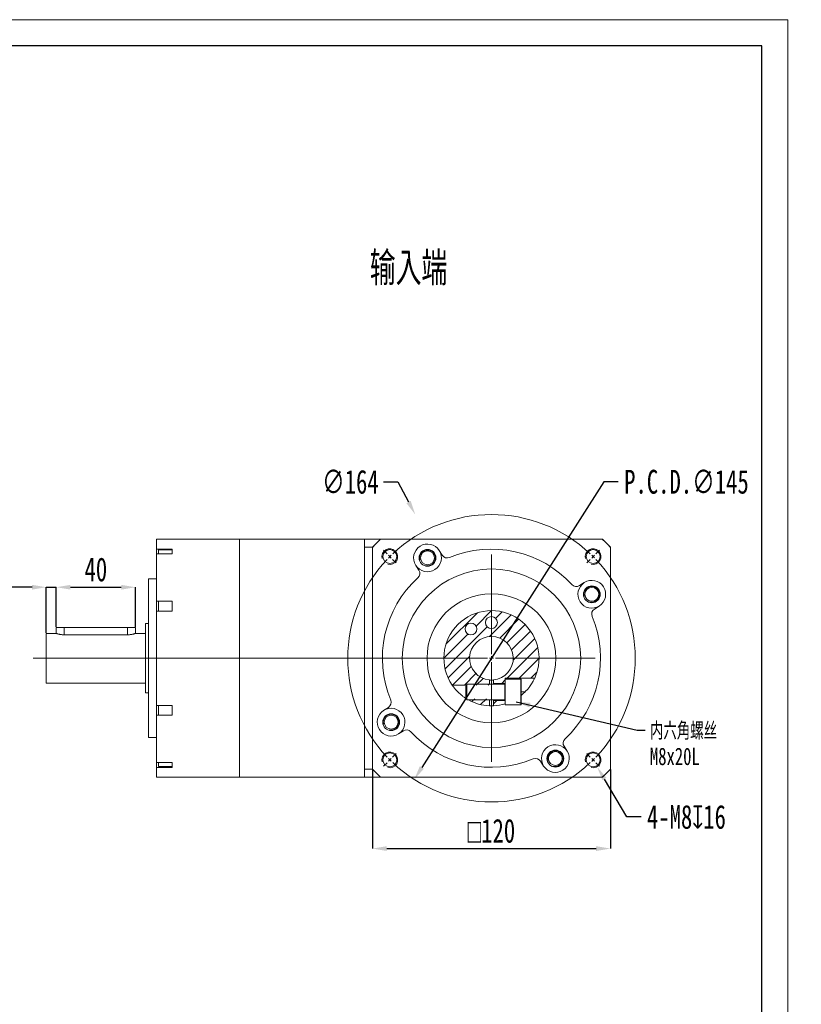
# Model space of a CAD drawing. Header units: millimetres. Extents: x 1860 to 2138, y 284 to 479.
# Tile 4 of 4: x 2039 to 2138, y 355 to 479. Entities that reach past the tile are written whole.
import ezdxf

# ---------------------------------------------------------------- set-up
doc = ezdxf.new("R2010")
doc.units = ezdxf.units.MM
doc.linetypes.add('CENTER2', pattern=[28.575, 19.05, -3.175, 3.175, -3.175])
doc.layers.add('3中心线层', color=1, linetype='CENTER2')
doc.layers.add('6文字层', color=3, linetype='Continuous')
doc.layers.add('SLD-0', color=7, linetype='Continuous', lineweight=18)
doc.layers.add('图框_外框线', color=7, linetype='Continuous', lineweight=18)
doc.styles.add('SLDTEXTSTYLE0', font='TXT', dxfattribs={"width": 0.7, "bigfont": 'bigfont'})
doc.styles.add('SLDTEXTSTYLE2', font='TXT', dxfattribs={"width": 0.7})
doc.dimstyles.new('SLDDIMSTYLE0', dxfattribs={"dimtxt": 3, "dimasz": 1.8, "dimexe": 0, "dimexo": 0.0625, "dimgap": 0.75, "dimtad": 0, "dimtih": 1, "dimtoh": 1, "dimlfac": 4, "dimrnd": 1e-09, "dimzin": 12, "dimdsep": 46, "dimtxsty": 'SLDTEXTSTYLE2', "dimsah": 1, "dimcen": 0, "dimadec": 0, "dimazin": 3, "dimtfac": 1, "dimtofl": 0, "dimtmove": 0, "dimatfit": 3, "dimfxl": 1, "dimfrac": 2, "dimtolj": 1, "dimtzin": 12, "dimarcsym": 0})
doc.dimstyles.new('SLDDIMSTYLE1', dxfattribs={"dimtxt": 3, "dimasz": 1.8, "dimexe": 0, "dimexo": 0.0625, "dimgap": 0.75, "dimtad": 1, "dimlfac": 4, "dimrnd": 1e-09, "dimzin": 12, "dimdsep": 46, "dimtxsty": 'SLDTEXTSTYLE2', "dimsah": 1, "dimcen": 0.09, "dimadec": 0, "dimazin": 3, "dimtfac": 1, "dimtofl": 0, "dimtmove": 0, "dimatfit": 3, "dimfxl": 1, "dimfrac": 2, "dimtolj": 1, "dimtzin": 12, "dimarcsym": 0})
doc.dimstyles.new('SLDDIMSTYLE10', dxfattribs={"dimtxt": 3, "dimasz": 1.8, "dimexe": 0, "dimexo": 0.0625, "dimgap": 0.75, "dimtad": 0, "dimtih": 1, "dimtoh": 1, "dimlfac": 4, "dimrnd": 1e-09, "dimzin": 12, "dimdsep": 46, "dimtxsty": 'SLDTEXTSTYLE2', "dimsah": 1, "dimcen": 0, "dimadec": 0, "dimazin": 3, "dimtfac": 1, "dimtofl": 0, "dimtmove": 0, "dimatfit": 3, "dimfxl": 1, "dimfrac": 2, "dimtolj": 1, "dimtzin": 12, "dimarcsym": 0})
doc.dimstyles.new('SLDDIMSTYLE11', dxfattribs={"dimtxt": 0.18, "dimasz": 1.8, "dimexe": 0, "dimexo": 0.0625, "dimgap": 0, "dimtad": 0, "dimtih": 1, "dimtoh": 1, "dimdec": 0, "dimrnd": 1e-09, "dimzin": 0, "dimdsep": 46, "dimtxsty": 'Standard', "dimsah": 1, "dimcen": 0.09, "dimadec": 0, "dimazin": 0, "dimtfac": 1.8, "dimtdec": 0, "dimtofl": 0, "dimtmove": 0, "dimatfit": 3, "dimfxl": 1, "dimfrac": 2, "dimtolj": 1, "dimtzin": 0, "dimarcsym": 0})
doc.dimstyles.new('SLDDIMSTYLE2', dxfattribs={"dimtxt": 3, "dimasz": 1.8, "dimexe": 0, "dimexo": 0.0625, "dimgap": 0.75, "dimtad": 0, "dimtih": 1, "dimtoh": 1, "dimlfac": 4, "dimrnd": 1e-09, "dimzin": 12, "dimdsep": 46, "dimtxsty": 'SLDTEXTSTYLE2', "dimsah": 1, "dimcen": 0, "dimadec": 0, "dimazin": 3, "dimtfac": 1, "dimtofl": 0, "dimtmove": 0, "dimatfit": 3, "dimfxl": 1, "dimfrac": 2, "dimtolj": 1, "dimtzin": 12, "dimarcsym": 0})
doc.dimstyles.new('SLDDIMSTYLE4', dxfattribs={"dimtxt": 3, "dimasz": 1.8, "dimexe": 0, "dimexo": 0.0625, "dimgap": 0.75, "dimtad": 1, "dimlfac": 4, "dimrnd": 1e-09, "dimzin": 12, "dimdsep": 46, "dimtxsty": 'SLDTEXTSTYLE2', "dimsah": 1, "dimcen": 0.09, "dimadec": 0, "dimazin": 3, "dimtfac": 1, "dimtmove": 0, "dimatfit": 0, "dimfxl": 1, "dimfrac": 2, "dimtolj": 1, "dimtzin": 12, "dimarcsym": 0})
pattern_1 = [(45, (1842.0339, 282.7619), (-0.7483547, 0.7483547), [])]

# ---------------------------------------------------------------- blocks, each defined once
blk = doc.blocks.new('*D70')
at = {"layer": '6文字层', "color": 0, "lineweight": -2}
for p, q in [((2041.01, 407.92), (2036.31, 407.92)), ((2042.81, 402.16), (2042.81, 407.92)), ((2042.81, 407.92), (2044.06, 407.92)), ((2044.06, 402.91), (2044.06, 407.92)), ((2045.86, 407.92), (2047.66, 407.92))]:
    blk.add_line(p, q, dxfattribs=at)
at = {"layer": '6文字层', "color": 0}
for points in [[(2041.01, 407.62), (2041.01, 408.22), (2042.81, 407.92)], [(2045.86, 408.22), (2045.86, 407.62), (2044.06, 407.92)]]:
    blk.add_solid(points, dxfattribs=at)
at = {"layer": 'Defpoints', "color": 0}
for p in [(2044.06, 407.92), (2044.06, 402.84), (2042.81, 402.09)]:
    blk.add_point(p, dxfattribs=at)
at = {"layer": '6文字层', "color": 0, "insert": (2037.76, 411.67), "char_height": 3, "attachment_point": 2, "style": 'SLDTEXTSTYLE2'}
blk.add_mtext('\\A1;5', dxfattribs=at)
blk = doc.blocks.new('*D71')
at = {"layer": '6文字层', "color": 0, "lineweight": -2}
for p, q in [((2044.06, 402.91), (2044.06, 407.92)), ((2045.86, 407.92), (2052.26, 407.92)), ((2054.06, 402.91), (2054.06, 407.92))]:
    blk.add_line(p, q, dxfattribs=at)
at = {"layer": '6文字层', "color": 0}
for points in [[(2045.86, 408.22), (2045.86, 407.62), (2044.06, 407.92)], [(2052.26, 407.62), (2052.26, 408.22), (2054.06, 407.92)]]:
    blk.add_solid(points, dxfattribs=at)
at = {"layer": 'Defpoints', "color": 0}
for p in [(2054.06, 407.92), (2044.06, 402.84), (2054.06, 402.84)]:
    blk.add_point(p, dxfattribs=at)
at = {"layer": '6文字层', "color": 0, "insert": (2049.06, 411.67), "char_height": 3, "attachment_point": 2, "style": 'SLDTEXTSTYLE2'}
blk.add_mtext('\\A1;40', dxfattribs=at)
blk = doc.blocks.new('*D72')
at = {"layer": '6文字层', "color": 0, "lineweight": -2}
for p, q in [((2113.12, 421.22), (2090.17, 385.2)), ((2114.92, 421.22), (2113.12, 421.22))]:
    blk.add_line(p, q, dxfattribs=at)
at = {"layer": '6文字层', "color": 0}
blk.add_solid([(2089.91, 385.36), (2090.42, 385.04), (2089.2, 383.68)], dxfattribs=at)
at = {"layer": 'Defpoints', "color": 0}
for p in [(2108.68, 414.25), (2089.2, 383.68)]:
    blk.add_point(p, dxfattribs=at)
at = {"layer": '6文字层', "color": 0, "insert": (2115.67, 422.72), "char_height": 3, "attachment_point": 1, "style": 'SLDTEXTSTYLE2'}
blk.add_mtext('\\A1;P.C.D.∅145', dxfattribs=at)
blk = doc.blocks.new('*D73')
at = {"layer": '6文字层', "color": 0, "lineweight": -2}
for p, q in [((2116, 378.97), (2113.18, 383.74)), ((2117.8, 378.97), (2116, 378.97))]:
    blk.add_line(p, q, dxfattribs=at)
at = {"layer": '6文字层', "color": 0}
blk.add_solid([(2113.44, 383.89), (2112.92, 383.59), (2112.26, 385.29)], dxfattribs=at)
at = {"layer": 'Defpoints', "color": 0}
for p in [(2111.25, 387.01), (2112.26, 385.29)]:
    blk.add_point(p, dxfattribs=at)
at = {"layer": '6文字层', "color": 0, "insert": (2118.55, 380.47), "char_height": 3, "attachment_point": 1, "style": 'SLDTEXTSTYLE2'}
blk.add_mtext('\\A1;4-M8{\\fGDT;x}16', dxfattribs=at)
blk = doc.blocks.new('*D74')
at = {"layer": '6文字层', "color": 0, "lineweight": -2}
for p, q in [((2085.33, 421.22), (2087.13, 421.22)), ((2087.13, 421.22), (2088.48, 418.67))]:
    blk.add_line(p, q, dxfattribs=at)
at = {"layer": '6文字层', "color": 0}
blk.add_solid([(2088.22, 418.52), (2088.75, 418.81), (2089.33, 417.08)], dxfattribs=at)
at = {"layer": 'Defpoints', "color": 0}
for p in [(2089.33, 417.08), (2108.55, 380.86)]:
    blk.add_point(p, dxfattribs=at)
at = {"layer": '6文字层', "color": 0, "insert": (2077.58, 422.72), "char_height": 3, "attachment_point": 1, "style": 'SLDTEXTSTYLE2'}
blk.add_mtext('\\A1;∅164', dxfattribs=at)
blk = doc.blocks.new('*D75')
at = {"layer": '6文字层', "color": 0, "lineweight": -2}
for p, q in [((2083.94, 384.93), (2083.94, 374.97)), ((2113.94, 384.93), (2113.94, 374.97)), ((2085.74, 374.97), (2112.14, 374.97))]:
    blk.add_line(p, q, dxfattribs=at)
at = {"layer": '6文字层', "color": 0}
for points in [[(2085.74, 375.27), (2085.74, 374.67), (2083.94, 374.97)], [(2112.14, 374.67), (2112.14, 375.27), (2113.94, 374.97)]]:
    blk.add_solid(points, dxfattribs=at)
at = {"layer": 'Defpoints', "color": 0}
for p in [(2083.94, 384.99), (2113.94, 384.99), (2113.94, 374.97)]:
    blk.add_point(p, dxfattribs=at)
at = {"layer": '6文字层', "color": 0, "insert": (2098.94, 378.72), "char_height": 3, "attachment_point": 2, "style": 'SLDTEXTSTYLE2'}
blk.add_mtext('\\A1;{\\fGDT;o}120', dxfattribs=at)
blk = doc.blocks.new('SW_NOTE_4')
at = {"layer": 'SLD-0', "color": 0, "char_height": 2.2, "attachment_point": 1}
for s, insert, style in [('内六角螺丝', (0.6, 1.01), 'SLDTEXTSTYLE0'), ('M8x20L', (0.6, -2.19), 'SLDTEXTSTYLE2')]:
    blk.add_mtext(s, dxfattribs=dict(at, insert=insert, style=style))
blk = doc.blocks.new('SW_CENTERMARKSYMBOL_1')
at = {"layer": 'SLD-0', "color": 0}
for p, q in [((-0.35, 0.35), (-0.8, 0.8)), ((0, 0), (-0.18, 0.18)), ((0, 0), (0.18, -0.18)), ((12.82, -12.32), (12.82, 0.25)), ((25.63, 0), (25.46, -0.18)), ((25.63, 0), (25.81, 0.18)), ((25.99, 0.35), (26.43, 0.8)), ((0.35, -0.35), (0.8, -0.8)), ((25.28, -0.35), (24.84, -0.8)), ((12.32, -12.82), (-44.98, -12.82)), ((12.82, -12.82), (12.57, -12.82)), ((12.82, -12.82), (12.82, -12.57)), ((12.82, -12.82), (12.82, -13.07)), ((12.82, -12.82), (13.07, -12.82)), ((12.82, -13.32), (12.82, -25.88)), ((13.32, -12.82), (25.88, -12.82)), ((-0.35, -25.99), (-0.8, -26.43)), ((0, -25.63), (-0.18, -25.81)), ((0, -25.63), (0.18, -25.46)), ((0.35, -25.28), (0.8, -24.84)), ((25.28, -25.28), (24.84, -24.84)), ((25.63, -25.63), (25.46, -25.46)), ((25.63, -25.63), (25.81, -25.81)), ((25.99, -25.99), (26.43, -26.43))]:
    blk.add_line(p, q, dxfattribs=at)
for radius, start, end in [(18.12, 46.5806, 133.4194), (18.12, 135, 135.7903), (18.12, 134.2097, 135), (18.13, 45, 45.7903), (18.13, 44.2097, 45), (18.12, 136.5806, 223.4194), (18.13, 316.5806, 43.4194), (18.12, 224.2097, 225), (18.12, 225, 225.7903), (18.12, 226.5806, 313.4194), (18.13, 314.2097, 315), (18.13, 315, 315.7903)]:
    blk.add_arc((12.82, -12.82), radius, start, end, dxfattribs=at)

msp = doc.modelspace()

# ---------------------------------------------------------------- hatches: boundary and pattern name
at = {"linetype": 'Continuous', "lineweight": 0}
h = msp.add_hatch(dxfattribs=at)
h.set_pattern_fill('ANSI31', scale=0.333333, style=0)
h.set_pattern_definition(pattern_1)
edge = h.paths.add_edge_path(flags=0)
edge.add_line((2100.688425, 396.468017), (2104.392781, 396.468017))
edge.add_arc((2098.938425, 398.968017), 6, 335.37568163, 574.51810787)
edge.add_line((2093.994742, 395.568017), (2098.688425, 395.568017))
edge.add_line((2098.688425, 395.568017), (2098.688425, 396.229404))
edge.add_arc((2098.938425, 398.968017), 2.75, -84.78409143, 264.78409143, ccw=False)
edge.add_line((2099.188425, 396.229404), (2099.188425, 395.780517))
edge.add_line((2099.188425, 395.780517), (2100.688425, 395.780517))
edge.add_line((2100.688425, 395.780517), (2100.688425, 396.468017))
edge = h.paths.add_edge_path(flags=0)
edge.add_arc((2098.938425, 403.468017), 0.75, 0, 360)
edge = h.paths.add_edge_path(flags=0)
edge.add_arc((2096.357331, 402.654201), 0.75, 0, 360)
h = msp.add_hatch(dxfattribs=at)
h.set_pattern_fill('ANSI31', scale=0.333333, style=0)
h.set_pattern_definition(pattern_1)
edge = h.paths.add_edge_path(flags=0)
edge.add_line((2098.688425, 392.973227), (2098.688425, 393.868017))
edge.add_line((2098.688425, 393.868017), (2095.777729, 393.868017))
edge.add_arc((2098.938425, 398.968017), 6, 238.21166933, 267.61198454)
h = msp.add_hatch(dxfattribs=at)
h.set_pattern_fill('ANSI31', scale=0.333333, style=0)
h.set_pattern_definition(pattern_1)
edge = h.paths.add_edge_path(flags=0)
edge.add_line((2100.688425, 393.228897), (2100.688425, 393.655517))
edge.add_line((2100.688425, 393.655517), (2099.188425, 393.655517))
edge.add_line((2099.188425, 393.655517), (2099.188425, 392.973227))
edge.add_arc((2098.938425, 398.968017), 6, 272.38801546, 286.9577633)

# ---------------------------------------------------------------- linework, layer by layer
at = {"color": 7, "linetype": 'Continuous', "lineweight": 15}
for p, q in [((2067.188425, 413.968017), (2056.688425, 413.968017)), ((2056.688425, 413.968017), (2056.688425, 412.737205)), ((2082.938425, 413.968017), (2067.188425, 413.968017)), ((2067.188425, 413.968017), (2067.188425, 383.968017)), ((2067.188425, 413.968017), (2067.188425, 398.968017)), ((2082.938425, 412.968017), (2082.938425, 413.968017)), ((2082.938425, 413.968017), (2084.938425, 413.968017)), ((2084.938425, 413.968017), (2083.938425, 412.968017)), ((2084.965236, 413.968017), (2112.911613, 413.968017)), ((2113.938425, 412.968017), (2112.938425, 413.968017)), ((2056.688425, 412.737205), (2058.688425, 412.737205)), ((2056.688425, 412.1343), (2056.688425, 412.737205)), ((2058.688425, 412.1343), (2056.688425, 412.1343)), ((2056.688425, 412.1343), (2056.688425, 406.154739)), ((2058.688425, 412.614387), (2056.938425, 412.614387)), ((2056.938425, 412.614387), (2056.938425, 412.1343)), ((2058.688425, 412.449927), (2058.688425, 412.737205)), ((2058.688425, 412.1343), (2058.688425, 412.449927)), ((2083.938425, 412.968017), (2082.938425, 412.968017)), ((2082.938425, 384.968017), (2082.938425, 412.968017)), ((2083.938425, 412.968017), (2083.938425, 412.941205)), ((2083.938425, 384.994828), (2083.938425, 412.941205)), ((2092.740186, 411.95433), (2092.354866, 412.559163)), ((2113.938425, 412.941205), (2113.938425, 384.994828)), ((2089.402995, 410.678614), (2089.788316, 410.073782)), ((2056.688425, 408.968017), (2055.688425, 408.968017)), ((2055.688425, 388.968017), (2055.688425, 408.968017)), ((2110.649022, 408.503446), (2110.04419, 408.118125)), ((2056.688425, 406.154739), (2058.688425, 406.154739)), ((2056.688425, 404.918602), (2056.688425, 406.154739)), ((2056.938425, 406.154739), (2056.938425, 404.918602)), ((2058.688425, 405.543584), (2058.688425, 406.154739)), ((2058.688425, 404.918602), (2056.688425, 404.918602)), ((2056.688425, 404.918602), (2056.688425, 393.017432)), ((2058.688425, 404.918602), (2058.688425, 405.543584)), ((2111.924738, 405.166255), (2112.529571, 405.551576)), ((2044.063425, 402.843017), (2044.063425, 402.093017)), ((2045.063425, 402.843017), (2044.063425, 402.843017)), ((2053.063425, 402.843017), (2045.063425, 402.843017)), ((2054.063425, 402.843017), (2053.063425, 402.843017)), ((2054.063425, 402.093017), (2054.063425, 402.843017)), ((2055.688425, 403.343017), (2055.313425, 403.343017)), ((2055.313425, 394.593017), (2055.313425, 403.343017)), ((2044.063425, 402.093017), (2042.813425, 402.093017)), ((2042.813425, 395.843017), (2042.813425, 402.093017)), ((2053.063425, 401.928696), (2045.063425, 401.928696)), ((2055.313425, 402.093017), (2054.063425, 402.093017)), ((2067.188425, 398.968017), (2067.188425, 383.968017)), ((2098.688425, 395.718017), (2098.688425, 396.229404)), ((2099.188425, 396.229404), (2099.188425, 395.780517)), ((2100.688425, 396.468017), (2104.392781, 396.468017)), ((2100.688425, 396.468017), (2100.688425, 396.343017)), ((2102.663425, 396.343017), (2100.688425, 396.343017)), ((2100.688425, 396.343017), (2100.688425, 395.262094)), ((2102.688425, 396.318017), (2102.688425, 393.118017)), ((2042.813425, 395.843017), (2055.313425, 395.843017)), ((2093.994742, 395.568017), (2095.758068, 395.568017)), ((2095.84467, 395.718017), (2095.688425, 395.447392)), ((2095.688425, 395.447392), (2095.688425, 394.962224)), ((2095.688425, 394.962224), (2095.688425, 393.988642)), ((2100.638425, 395.718017), (2095.84467, 395.718017)), ((2095.84467, 395.718017), (2095.84467, 395.052833)), ((2095.84467, 395.052833), (2095.84467, 393.718017)), ((2099.188425, 395.718017), (2099.188425, 395.780517)), ((2099.188425, 395.780517), (2100.688425, 395.780517)), ((2100.688425, 395.262094), (2100.688425, 393.093017)), ((2055.313425, 394.593017), (2055.688425, 394.593017)), ((2095.688425, 393.988642), (2095.84467, 393.718017)), ((2095.84467, 393.718017), (2100.638425, 393.718017)), ((2098.688425, 392.973227), (2098.688425, 393.718017)), ((2099.188425, 393.655517), (2099.188425, 393.718017)), ((2100.688425, 393.655517), (2099.188425, 393.655517)), ((2099.188425, 393.655517), (2099.188425, 392.973227)), ((2058.688425, 393.017432), (2056.688425, 393.017432)), ((2056.688425, 393.017432), (2056.688425, 391.781295)), ((2056.938425, 391.781295), (2056.938425, 393.017432)), ((2058.688425, 392.392449), (2058.688425, 393.017432)), ((2058.688425, 391.781295), (2058.688425, 392.392449)), ((2085.952111, 392.769778), (2085.347279, 392.384458)), ((2100.688425, 393.093017), (2102.663425, 393.093017)), ((2056.688425, 391.781295), (2058.688425, 391.781295)), ((2056.688425, 391.781295), (2056.688425, 385.801733)), ((2087.227827, 389.432588), (2087.83266, 389.817908)), ((2055.688425, 388.968017), (2056.688425, 388.968017)), ((2108.473854, 387.257419), (2108.088533, 387.862252)), ((2058.688425, 385.801733), (2056.688425, 385.801733)), ((2056.688425, 385.801733), (2056.688425, 385.198829)), ((2056.688425, 385.198829), (2058.688425, 385.198829)), ((2056.688425, 385.198829), (2056.688425, 383.968017)), ((2056.938425, 385.321646), (2056.938425, 385.801733)), ((2056.938425, 385.321646), (2058.688425, 385.321646)), ((2058.688425, 385.486106), (2058.688425, 385.801733)), ((2058.688425, 385.198829), (2058.688425, 385.486106)), ((2082.938425, 384.968017), (2083.938425, 384.968017)), ((2082.938425, 383.968017), (2082.938425, 384.968017)), ((2083.938425, 384.968017), (2084.938425, 383.968017)), ((2105.136663, 385.981703), (2105.521984, 385.376871)), ((2112.938425, 383.968017), (2113.938425, 384.968017)), ((2056.688425, 383.968017), (2067.188425, 383.968017)), ((2067.188425, 383.968017), (2082.938425, 383.968017)), ((2084.938425, 383.968017), (2082.938425, 383.968017)), ((2112.911613, 383.968017), (2084.965236, 383.968017))]:
    msp.add_line(p, q, dxfattribs=at)
at = {"color": 8, "linetype": 'Continuous', "lineweight": 15}
for p, q in [((2045.063425, 401.928696), (2045.063425, 402.843017)), ((2053.063425, 401.928696), (2053.063425, 402.843017)), ((2102.663425, 393.093017), (2102.663425, 396.343017)), ((2100.638425, 395.718017), (2100.638425, 395.052833)), ((2100.638425, 395.052833), (2100.638425, 393.718017)), ((2102.688425, 394.718017), (2103.173693, 394.718017))]:
    msp.add_line(p, q, dxfattribs=at)
at = {"color": 7, "linetype": 'Continuous', "lineweight": 15, "flags": 128}
msp.add_lwpolyline([(2102.688425, 394.284268), (2102.906899, 394.467882), (2103.173693, 394.718017)], dxfattribs=at)
at = {"color": 7, "linetype": 'Continuous', "lineweight": 15}
for centre, radius in [((2086.122114, 411.784327), 0.875), ((2090.878931, 411.618888), 1.0625), ((2090.878931, 411.618888), 0.875), ((2111.754735, 411.784327), 0.875), ((2098.938425, 398.968017), 11.25), ((2111.589296, 407.027511), 1.0625), ((2111.589296, 407.027511), 0.875), ((2098.938425, 398.968017), 8.125), ((2098.938425, 403.468017), 0.75), ((2096.357331, 402.654201), 0.75), ((2086.287553, 390.908523), 1.0625), ((2086.287553, 390.908523), 0.875), ((2106.997919, 386.317145), 1.0625), ((2086.122114, 386.151706), 0.875), ((2106.997919, 386.317145), 0.875), ((2111.754735, 386.151706), 0.875)]:
    msp.add_circle(centre, radius, dxfattribs=at)
for centre, radius, start, end in [((2098.938425, 398.968017), 20.5, 132.97028393, 137.02971607), ((2098.938425, 398.968017), 20.5, 42.97028393, 47.02971607), ((2090.878931, 411.618888), 1.75, 32.5, 212.5), ((2090.878931, 411.618888), 1.75, 212.5, 32.5), ((2098.938425, 398.968017), 13.75, 42.42819184, 112.57180816), ((2093.37273, 412.357305), 0.75, 212.5, 292.57180816), ((2089.155773, 409.670807), 0.75, 312.42819184, 32.5), ((2098.938425, 398.968017), 13.75, 132.42819184, 202.57180816), ((2111.589296, 407.027511), 1.75, 122.5, 302.5), ((2111.589296, 407.027511), 1.75, 302.5, 122.5), ((2109.641215, 408.750669), 0.75, 222.42819184, 302.5), ((2098.938425, 398.968017), 6, 335.37568163, 214.51810787), ((2112.327713, 404.533711), 0.75, 122.5, 202.57180816), ((2098.938425, 398.968017), 13.75, 312.42819184, 22.57180816), ((2098.938425, 398.968017), 2.75, 275.21590857, 264.78409143), ((2098.938425, 398.968017), 2.75, 264.78409143, 275.21590857), ((2102.663425, 396.318017), 0.025, 0, 90), ((2100.638425, 395.768017), 0.05, 270, 0), ((2085.549136, 393.402322), 0.75, 302.5, 22.57180816), ((2098.938425, 398.968017), 6, 241.04497563, 267.61198454), ((2100.638425, 393.668017), 0.05, 0, 90), ((2086.287553, 390.908523), 1.75, 122.5, 302.5), ((2086.287553, 390.908523), 1.75, 302.5, 122.5), ((2098.938425, 398.968017), 6, 267.61198454, 272.38801546), ((2098.938425, 398.968017), 6, 272.38801546, 286.9577633), ((2102.663425, 393.118017), 0.025, 270, 0), ((2088.235634, 389.185365), 0.75, 42.42819184, 122.5), ((2098.938425, 398.968017), 13.75, 222.42819184, 292.57180816), ((2108.721077, 388.265226), 0.75, 132.42819184, 212.5), ((2106.997919, 386.317145), 1.75, 32.5, 212.5), ((2104.504119, 385.578728), 0.75, 32.5, 112.57180816), ((2106.997919, 386.317145), 1.75, 212.5, 32.5), ((2098.938425, 398.968017), 20.5, 222.97028393, 227.02971607), ((2098.938425, 398.968017), 20.5, 312.97028393, 317.02971607)]:
    msp.add_arc(centre, radius, start, end, dxfattribs=at)
for points, knots in [([(2045.063425, 401.928696), (2045.009624, 401.929554), (2044.900408, 401.931293), (2044.742152, 401.944857), (2044.591813, 401.964875), (2044.454337, 401.989801), (2044.330881, 402.017299), (2044.226635, 402.044238), (2044.143814, 402.067999), (2044.089955, 402.084548), (2044.063767, 402.092906), (2044.066219, 402.092124), (2044.067007, 402.091872)], [0, 0, 0, 0, 0.1020676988, 0.2071996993, 0.3092396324, 0.414064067, 0.5194401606, 0.6277262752, 0.735436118, 0.8464691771, 0.9506597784, 1, 1, 1, 1]), ([(2054.059842, 402.091872), (2054.060429, 402.092059), (2054.062033, 402.09257), (2054.035138, 402.084002), (2053.983654, 402.068213), (2053.90644, 402.045992), (2053.806989, 402.020012), (2053.684879, 401.9923), (2053.543907, 401.966188), (2053.386466, 401.944909), (2053.224648, 401.931164), (2053.11484, 401.929483), (2053.063425, 401.928696)], [0, 0, 0, 0, 0.0581035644, 0.1586568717, 0.2620633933, 0.3639832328, 0.4686225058, 0.5749248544, 0.684228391, 0.7916449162, 0.9024425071, 1, 1, 1, 1]), ([(2103.173693, 394.718017), (2103.276658, 394.825366), (2103.48242, 395.039889), (2103.795496, 395.432751), (2104.089077, 395.874819), (2104.296266, 396.260791), (2104.382611, 396.445763), (2104.390112, 396.462177), (2104.392781, 396.468017)], [0, 0, 0, 0, 0.1445971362, 0.2889564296, 0.4984905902, 0.7090590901, 0.8964843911, 1, 1, 1, 1]), ([(2093.994742, 395.568017), (2093.995712, 395.566604), (2093.997702, 395.563705), (2094.014121, 395.53994), (2094.040989, 395.501584), (2094.078917, 395.448503), (2094.128107, 395.381424), (2094.18889, 395.301145), (2094.270819, 395.196977), (2094.376234, 395.069486), (2094.517994, 394.908783), (2094.686319, 394.732085), (2094.877729, 394.548256), (2095.076157, 394.373939), (2095.258246, 394.227539), (2095.420436, 394.106524), (2095.539968, 394.022725), (2095.632205, 393.96089), (2095.691863, 393.92212), (2095.734586, 393.894959), (2095.750054, 393.885284), (2095.757054, 393.880905)], [0, 0, 0, 0, 0.0351812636, 0.0721748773, 0.110176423, 0.1485280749, 0.1877854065, 0.2305534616, 0.2742220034, 0.336833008, 0.4012441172, 0.4837149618, 0.5685408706, 0.6530002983, 0.7393053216, 0.8034739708, 0.8688360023, 0.9077814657, 0.9474213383, 0.976204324, 1, 1, 1, 1])]:
    msp.add_open_spline(points, degree=3, knots=knots, dxfattribs=at)
at = {"layer": 'SLD-0'}
for centre in [(2086.122114, 411.784327), (2090.878931, 411.618888), (2111.754735, 411.784327), (2111.589296, 407.027511), (2086.287553, 390.908523), (2106.997919, 386.317145), (2086.122114, 386.151706), (2111.754735, 386.151706)]:
    msp.add_arc(centre, 1, 255, 195, dxfattribs=at)
at = {"layer": '图框_外框线', "color": 3}
msp.add_lwpolyline([(1860.329779, 284.303425), (2136.325594, 284.303425), (2136.325594, 479.471895), (1860.329779, 479.471895)], close=True, dxfattribs=at)
at = {"layer": '图框_外框线', "color": 3, "lineweight": 25}
msp.add_lwpolyline([(1876.758101, 287.589089), (2133.03993, 287.589089), (2133.03993, 476.18623), (1876.758101, 476.18623)], close=True, dxfattribs=at)

# ---------------------------------------------------------------- block references
at = {"layer": '3中心线层'}
msp.add_blockref('SW_CENTERMARKSYMBOL_1', (2086.122114, 411.784327), dxfattribs=at)
at = {"layer": '6文字层'}
msp.add_blockref('SW_NOTE_4', (2118.31962, 389.887746), dxfattribs=at)

# ---------------------------------------------------------------- texts
at = {"layer": 'SLD-0', "insert": (2083.596828, 450.219151), "char_height": 4.2333333, "attachment_point": 1, "style": 'SLDTEXTSTYLE0'}
msp.add_mtext('输入端', dxfattribs=at)

# ---------------------------------------------------------------- dimensions: what is measured, and where the dimension line sits
at = {"layer": '6文字层'}
dim = msp.add_diameter_dim_2p(p1=(2108.548963, 380.860351), p2=(2089.327886, 417.075682), dimstyle='SLDDIMSTYLE10', dxfattribs=at)
dim.commit()
dim.dimension.update_dxf_attribs({"geometry": '*D74', "text_midpoint": (2081.077284, 421.221941), "dimtype": 163})
dim = msp.add_diameter_dim_2p(p1=(2108.678626, 414.253438), p2=(2089.198223, 383.682596), text='P.C.D.<>', dimstyle='SLDDIMSTYLE0', dxfattribs=at)
dim.commit()
dim.dimension.update_dxf_attribs({"geometry": '*D72', "text_midpoint": (2123.369108, 421.221941), "dimtype": 163})
for base, p1, p2, dimstyle, picture, middle in [((2044.063425, 407.919685), (2042.813425, 402.093017), (2044.063425, 402.843017), 'SLDDIMSTYLE4', '*D70', (2037.763425, 407.919685)), ((2054.063425, 407.919685), (2044.063425, 402.843017), (2054.063425, 402.843017), 'SLDDIMSTYLE1', '*D71', (2049.063425, 407.919685))]:
    dim = msp.add_linear_dim(base=base, p1=p1, p2=p2, dimstyle=dimstyle, dxfattribs=at)
    dim.commit()
    dim.dimension.update_dxf_attribs({"geometry": picture, "text_midpoint": middle, "dimtype": 160})
dim = msp.add_diameter_dim_2p(p1=(2111.245516, 387.012343), p2=(2112.263954, 385.291069), text='4-M<>{\\fGDT;x}16', dimstyle='SLDDIMSTYLE2', override={"dimpost": '<>'}, dxfattribs=at)
dim.commit()
dim.dimension.update_dxf_attribs({"geometry": '*D73', "text_midpoint": (2125.004449, 378.969214), "dimtype": 163})
dim = msp.add_linear_dim(base=(2113.938425, 374.968017), p1=(2083.938425, 384.994828), p2=(2113.938425, 384.994828), text='{\\fGDT;o}<>', dimstyle='SLDDIMSTYLE1', dxfattribs=at)
dim.commit()
dim.dimension.update_dxf_attribs({"geometry": '*D75', "text_midpoint": (2098.938425, 374.968017), "dimtype": 160})

# ---------------------------------------------------------------- leaders
msp.add_leader([(2102.038425, 393.468017), (2117.31962, 389.887746), (2118.31962, 389.887746)], dimstyle='SLDDIMSTYLE11', dxfattribs=at)

doc.saveas('drawing.dxf')
